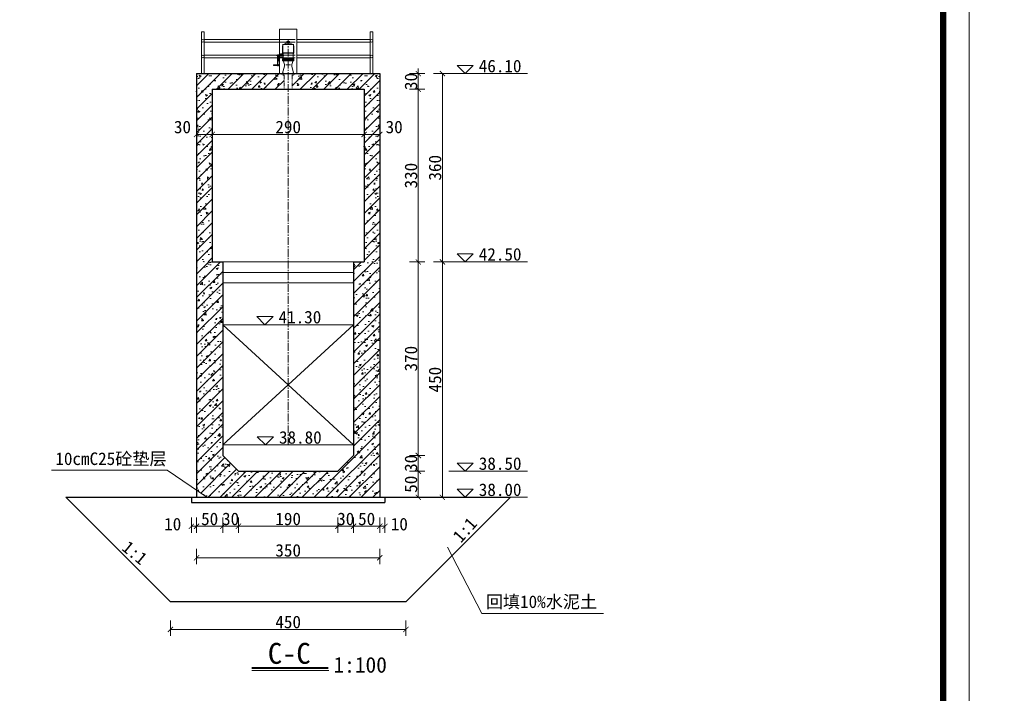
# Model space of a CAD drawing. Extents: x -13074 to 1448651, y 3648755 to 8081248.
# Tile 63 of 173: x 558989 to 559177, y 3858560 to 3858689. Entities that reach past the tile are written whole.
import ezdxf

# ---------------------------------------------------------------- set-up
doc = ezdxf.new("R2010")
doc.units = 0
doc.header["$PDMODE"] = 32
doc.header["$PDSIZE"] = 0.2
doc.linetypes.add('CENTER2', pattern=[1.125, 0.75, -0.125, 0.125, -0.125])
doc.linetypes.add('HIDDEN', pattern=[0.375, 0.25, -0.125])
doc.layers.get('0').update_dxf_attribs({"linetype": 'CONTINUOUS'})
doc.layers.get('Defpoints').update_dxf_attribs({"linetype": 'CONTINUOUS'})
for name, color, linetype, lineweight in [('0.09标注线', 3, 'CONTINUOUS', 9), ('0.13填充', 8, 'CONTINUOUS', 9), ('0.15红线', 1, 'CONTINUOUS', 15), ('0.30粗线', 7, 'CONTINUOUS', 30), ('SHEET', 1, 'CONTINUOUS', 15), ('文字', 7, 'CONTINUOUS', 15), ('新建路', 7, 'CONTINUOUS', 40), ('细实线', 3, 'CONTINUOUS', 20), ('细线', 7, 'CONTINUOUS', 15), ('虚线', 251, 'HIDDEN', 15)]:
    doc.layers.add(name, color=color, linetype=linetype, lineweight=lineweight)
doc.layers.add('PUB_DIM', color=3, linetype='CONTINUOUS')
doc.styles.add('-仿宋_GB2312', font='FangSong_GB2312.ttf')
doc.styles.add('TSSD_Dimension', font='tssdeng.shx', dxfattribs={"width": 0.7, "bigfont": '1hztxt.shx'})
doc.dimstyles.new('TSSD_100_100', dxfattribs={"dimtxt": 300, "dimasz": 100, "dimexe": 100, "dimexo": 250, "dimgap": 100, "dimtad": 1, "dimdec": 0, "dimzin": 0, "dimdsep": 46, "dimtxsty": 'TSSD_Dimension', "dimblk": 'ARCHTICK', "dimcen": 0, "dimdle": 100, "dimclrt": 7, "dimadec": 0, "dimazin": 0, "dimtfac": 1, "dimtdec": 0, "dimtix": 1, "dimtmove": 2, "dimatfit": 3, "dimfxl": 1, "dimtolj": 1, "dimtzin": 0, "dimarcsym": 0})
doc.dimstyles.new('zzzz STANDARD', dxfattribs={"dimtxt": 2.3, "dimasz": 1, "dimexe": 1.25, "dimexo": 1.5, "dimgap": 0.2, "dimtad": 1, "dimdec": 0, "dimlfac": 10, "dimzin": 0, "dimdsep": 46, "dimtxsty": '-仿宋_GB2312', "dimblk": 'ARCHTICK', "dimcen": 0.09, "dimadec": 0, "dimazin": 0, "dimtfac": 1, "dimtdec": 0, "dimtix": 1, "dimtmove": 2, "dimatfit": 3, "dimfxl": 1.7, "dimfxlon": 1, "dimtolj": 1, "dimtzin": 0, "dimlwd": 9, "dimlwe": 9, "dimarcsym": 0})

# ---------------------------------------------------------------- blocks, each defined once
blk = doc.blocks.new('_ARCHTICK')
at = {"color": 0, "linetype": 'ByBlock', "const_width": 0.15}
blk.add_lwpolyline([(-0.5, -0.5), (0.5, 0.5)], dxfattribs=at)
blk = doc.blocks.new('*D1944')
at = {"layer": 'Defpoints', "color": 0, "linetype": 'Continuous', "lineweight": 13}
for p in [(559028.15, 3858605.63), (559031.15, 3858602.63), (559031.15, 3858592.09)]:
    blk.add_point(p, dxfattribs=at)
at = {"layer": '新建路', "color": 0, "linetype": 'Continuous', "lineweight": 9}
for p, q in [((559028.15, 3858592.09), (559027.15, 3858592.09)), ((559028.15, 3858593.79), (559028.15, 3858590.84)), ((559028.15, 3858592.09), (559031.15, 3858592.09)), ((559031.15, 3858593.79), (559031.15, 3858590.84)), ((559031.15, 3858592.09), (559032.15, 3858592.09))]:
    blk.add_line(p, q, dxfattribs=at)
blk.add_blockref('_ARCHTICK', (559028.15, 3858592.09), dxfattribs=at)
at = {"layer": '新建路', "color": 0, "linetype": 'Continuous', "lineweight": 9, "rotation": 180}
blk.add_blockref('_ARCHTICK', (559031.15, 3858592.09), dxfattribs=at)
at = {"layer": '新建路', "color": 0, "linetype": 'Continuous', "lineweight": 13, "insert": (559029.65, 3858593.49), "char_height": 2.4, "attachment_point": 5, "style": '-仿宋_GB2312'}
blk.add_mtext('\\A1;30', dxfattribs=at)
blk = doc.blocks.new('*D1946')
at = {"layer": 'Defpoints', "color": 0, "linetype": 'Continuous', "lineweight": 13}
for p in [(559053.15, 3858605.63), (559050.15, 3858602.63), (559053.15, 3858592.09)]:
    blk.add_point(p, dxfattribs=at)
at = {"layer": '新建路', "color": 0, "linetype": 'Continuous', "lineweight": 9}
for p, q in [((559050.15, 3858592.09), (559049.15, 3858592.09)), ((559050.15, 3858593.79), (559050.15, 3858590.84)), ((559050.15, 3858592.09), (559053.15, 3858592.09)), ((559053.15, 3858593.79), (559053.15, 3858590.84)), ((559053.15, 3858592.09), (559054.15, 3858592.09))]:
    blk.add_line(p, q, dxfattribs=at)
blk.add_blockref('_ARCHTICK', (559050.15, 3858592.09), dxfattribs=at)
at = {"layer": '新建路', "color": 0, "linetype": 'Continuous', "lineweight": 9, "rotation": 180}
blk.add_blockref('_ARCHTICK', (559053.15, 3858592.09), dxfattribs=at)
at = {"layer": '新建路', "color": 0, "linetype": 'Continuous', "lineweight": 13, "insert": (559051.65, 3858593.49), "char_height": 2.4, "attachment_point": 5, "style": '-仿宋_GB2312'}
blk.add_mtext('\\A1;30', dxfattribs=at)
blk = doc.blocks.new('*D1948')
at = {"layer": 'Defpoints', "color": 0, "linetype": 'Continuous', "lineweight": 13}
for p in [(559023.15, 3858597.63), (559058.15, 3858597.63), (559023.15, 3858586.07)]:
    blk.add_point(p, dxfattribs=at)
at = {"layer": '新建路', "color": 0, "linetype": 'Continuous', "lineweight": 9}
for p, q in [((559023.15, 3858587.77), (559023.15, 3858584.82)), ((559058.15, 3858587.77), (559058.15, 3858584.82)), ((559058.15, 3858586.07), (559023.15, 3858586.07))]:
    blk.add_line(p, q, dxfattribs=at)
at = {"layer": '新建路', "color": 0, "linetype": 'Continuous', "lineweight": 9, "rotation": 180}
blk.add_blockref('_ARCHTICK', (559023.15, 3858586.07), dxfattribs=at)
at = {"layer": '新建路', "color": 0, "linetype": 'Continuous', "lineweight": 9}
blk.add_blockref('_ARCHTICK', (559058.15, 3858586.07), dxfattribs=at)
at = {"layer": '新建路', "color": 0, "linetype": 'Continuous', "lineweight": 13, "insert": (559040.65, 3858587.47), "char_height": 2.4, "attachment_point": 5, "style": '-仿宋_GB2312'}
blk.add_mtext('\\A1;350', dxfattribs=at)
blk = doc.blocks.new('*D1950')
at = {"layer": 'Defpoints', "color": 0, "linetype": 'Continuous', "lineweight": 13}
for p in [(559053.15, 3858605.63), (559065.52, 3858605.63), (559050.15, 3858602.63)]:
    blk.add_point(p, dxfattribs=at)
at = {"layer": '新建路', "color": 0, "linetype": 'Continuous', "lineweight": 9}
for p, q in [((559063.82, 3858605.63), (559066.77, 3858605.63)), ((559065.52, 3858605.63), (559065.52, 3858606.63)), ((559065.52, 3858602.63), (559065.52, 3858605.63)), ((559063.82, 3858602.63), (559066.77, 3858602.63)), ((559065.52, 3858602.63), (559065.52, 3858601.63))]:
    blk.add_line(p, q, dxfattribs=at)
for p, rotation in [((559065.52, 3858605.63), 270), ((559065.52, 3858602.63), 90)]:
    blk.add_blockref('_ARCHTICK', p, dxfattribs=dict(at, rotation=rotation))
at = {"layer": '新建路', "color": 0, "linetype": 'Continuous', "lineweight": 13, "insert": (559064.12, 3858604.13), "char_height": 2.4, "attachment_point": 5, "rotation": 90, "style": '-仿宋_GB2312'}
blk.add_mtext('\\A1;30', dxfattribs=at)
blk = doc.blocks.new('*D1952')
at = {"layer": 'Defpoints', "color": 0, "linetype": 'Continuous', "lineweight": 13}
for p in [(559058.15, 3858642.63), (559058.15, 3858597.63), (559070.12, 3858597.63)]:
    blk.add_point(p, dxfattribs=at)
at = {"layer": '新建路', "color": 0, "linetype": 'Continuous', "lineweight": 9}
for p, q in [((559068.42, 3858642.63), (559071.37, 3858642.63)), ((559070.12, 3858642.63), (559070.12, 3858597.63)), ((559068.42, 3858597.63), (559071.37, 3858597.63))]:
    blk.add_line(p, q, dxfattribs=at)
for p, rotation in [((559070.12, 3858642.63), 90), ((559070.12, 3858597.63), 270)]:
    blk.add_blockref('_ARCHTICK', p, dxfattribs=dict(at, rotation=rotation))
at = {"layer": '新建路', "color": 0, "linetype": 'Continuous', "lineweight": 13, "insert": (559068.72, 3858620.13), "char_height": 2.4, "attachment_point": 5, "rotation": 90, "style": '-仿宋_GB2312'}
blk.add_mtext('\\A1;450', dxfattribs=at)
blk = doc.blocks.new('*D1953')
at = {"layer": 'Defpoints', "color": 0, "linetype": 'Continuous', "lineweight": 13}
for p in [(559023.15, 3858597.63), (559022.15, 3858596.63), (559023.15, 3858592.09)]:
    blk.add_point(p, dxfattribs=at)
at = {"layer": '新建路', "color": 0, "linetype": 'Continuous', "lineweight": 9}
for p, q in [((559022.15, 3858593.79), (559022.15, 3858590.84)), ((559022.15, 3858592.09), (559023.15, 3858592.09)), ((559023.15, 3858593.79), (559023.15, 3858590.84))]:
    blk.add_line(p, q, dxfattribs=at)
at = {"layer": '新建路', "color": 0, "linetype": 'Continuous', "lineweight": 9, "rotation": 180}
blk.add_blockref('_ARCHTICK', (559022.15, 3858592.09), dxfattribs=at)
at = {"layer": '新建路', "color": 0, "linetype": 'Continuous', "lineweight": 9}
blk.add_blockref('_ARCHTICK', (559023.15, 3858592.09), dxfattribs=at)
at = {"layer": '新建路', "color": 0, "linetype": 'Continuous', "lineweight": 13, "insert": (559018.59, 3858592.49), "char_height": 2.4, "attachment_point": 5, "style": '-仿宋_GB2312'}
blk.add_mtext('\\A1;10', dxfattribs=at)
blk = doc.blocks.new('*D1954')
at = {"layer": 'Defpoints', "color": 0, "linetype": 'Continuous', "lineweight": 13}
for p in [(559058.15, 3858597.63), (559059.15, 3858597.63), (559059.15, 3858592.09)]:
    blk.add_point(p, dxfattribs=at)
at = {"layer": '新建路', "color": 0, "linetype": 'Continuous', "lineweight": 9}
for p, q in [((559058.15, 3858593.79), (559058.15, 3858590.84)), ((559058.15, 3858592.09), (559059.15, 3858592.09)), ((559059.15, 3858593.79), (559059.15, 3858590.84))]:
    blk.add_line(p, q, dxfattribs=at)
at = {"layer": '新建路', "color": 0, "linetype": 'Continuous', "lineweight": 9, "rotation": 180}
blk.add_blockref('_ARCHTICK', (559058.15, 3858592.09), dxfattribs=at)
at = {"layer": '新建路', "color": 0, "linetype": 'Continuous', "lineweight": 9}
blk.add_blockref('_ARCHTICK', (559059.15, 3858592.09), dxfattribs=at)
at = {"layer": '新建路', "color": 0, "linetype": 'Continuous', "lineweight": 13, "insert": (559061.89, 3858592.49), "char_height": 2.4, "attachment_point": 5, "style": '-仿宋_GB2312'}
blk.add_mtext('\\A1;10', dxfattribs=at)
blk = doc.blocks.new('jhl')
at = {"layer": '细线'}
for p, q in [((51325.3, 30119.2), (51290.6, 30119.2)), ((51291.1, 30120.6), (51291.1, 30089.9)), ((51291.5, 30119.2), (51303.1, 30123.2)), ((51303.1, 30123.2), (51312.7, 30123.2)), ((51304.9, 30128.6), (51304, 30127.6)), ((51304, 30127.6), (51311.8, 30127.6)), ((51304, 30123.2), (51304, 30127.6)), ((51304.9, 30128.6), (51310.9, 30128.6)), ((51304.9, 30123.2), (51304.9, 30127.6)), ((51310.9, 30128.6), (51311.8, 30127.6)), ((51310.9, 30127.6), (51310.9, 30123.2)), ((51311.8, 30127.6), (51311.8, 30123.2)), ((51324.3, 30119.2), (51312.7, 30123.2)), ((51315.5, 30122.2), (51315.8, 30123.2)), ((51315.8, 30123.2), (51317.7, 30122.5)), ((51315.9, 30122.1), (51316.2, 30123.1)), ((51317.4, 30122.6), (51317, 30121.7)), ((51317.7, 30122.5), (51317.4, 30121.6)), ((51324.7, 30120.6), (51324.7, 30089.9)), ((51289.6, 30094.4), (51289.6, 30092.6)), ((51326.2, 30093.4), (51289.6, 30093.4)), ((51289.6, 30069), (51289.6, 30073.9)), ((51289.6, 30073.9), (51326.2, 30073.9)), ((51326.2, 30070.9), (51289.6, 30070.9)), ((51290.8, 30091.5), (51325.1, 30091.5)), ((51290.8, 30074.9), (51290.8, 30066.9)), ((51292.4, 30091.5), (51292.4, 30073.9)), ((51321.2, 30083.9), (51345.2, 30083.9)), ((51323.4, 30091.5), (51323.4, 30073.9)), ((51323.4, 30089.7), (51332.1, 30089.7)), ((51323.4, 30087.4), (51337, 30087.4)), ((51323.4, 30080.4), (51337, 30080.4)), ((51323.4, 30077.7), (51332.1, 30077.7)), ((51325, 30074.9), (51325, 30066.9)), ((51326.2, 30094.4), (51326.2, 30092.6)), ((51326.2, 30073.9), (51326.2, 30069)), ((51332.1, 30089.7), (51337, 30087.4)), ((51332.1, 30089.7), (51332.1, 30087.4)), ((51332.1, 30080.4), (51332.1, 30077.7)), ((51332.1, 30077.7), (51337, 30080.4)), ((51337, 30087.4), (51337, 30080.4)), ((51341.9, 30086.2), (51337, 30086.2)), ((51338.6, 30081.7), (51337, 30081.7)), ((51338.6, 30081.7), (51338.6, 30083.7)), ((51338.6, 30081.7), (51338.6, 30068.9)), ((51339.9, 30083.7), (51339.9, 30068.9)), ((51341.9, 30081.7), (51339.9, 30081.7)), ((51341.9, 30086.2), (51341.9, 30051.7)), ((51296.2, 30050.4), (51290.4, 30028.3)), ((51325.1, 30067.9), (51290.8, 30067.9)), ((51293.1, 30066.6), (51295.5, 30059.4)), ((51300, 30054.9), (51315.8, 30054.9)), ((51319.6, 30050.4), (51325.5, 30028.3)), ((51322.7, 30066.6), (51320.3, 30059.4)), ((51338.6, 30068.9), (51340.5, 30060.9)), ((51341.9, 30056.2), (51339.7, 30056.2)), ((51339.7, 30056.2), (51339.7, 30051.7)), ((51341.9, 30051.7), (51339.7, 30051.7)), ((51339.9, 30068.9), (51341.9, 30060.5)), ((51340.5, 30060.9), (51340.5, 30056.2)), ((51354.8, 30055.1), (51341.9, 30055.1)), ((51354.8, 30052.9), (51341.9, 30052.9)), ((51344.1, 30055.1), (51344.1, 30052.9)), ((51344.8, 30055.1), (51344.8, 30052.9)), ((51354.8, 30055.1), (51354.8, 30052.9)), ((51287.3, 30025.6), (51287.3, 30023.5)), ((51288.4, 30026.7), (51327.4, 30026.7)), ((51292, 30029.4), (51292, 30020.9)), ((51323.8, 30029.4), (51323.8, 30020.9)), ((51328.5, 30025.6), (51328.5, 30023.5))]:
    blk.add_line(p, q, dxfattribs=at)
for centre, radius, start, end in [((51572, 30096.2), 282.4, 175.3154, 180.3692), ((51043.8, 30096.2), 282.4, 359.6308, 4.6846), ((51290.8, 30092.6), 1.12, 180, 270), ((51325.1, 30092.6), 1.12, 270, 0), ((51337.7, 30083.7), 0.938, 0, 90), ((51340.9, 30083.7), 0.938, 90, 180), ((51290.8, 30069), 1.12, 180, 270), ((51291.4, 30066), 1.88, 18.4349, 90), ((51277.8, 30053.5), 18.8, 350.3673, 18.4349), ((51338.1, 30053.5), 18.8, 161.5651, 189.6327), ((51324.4, 30066), 1.88, 90, 161.5651), ((51325.1, 30069), 1.12, 270, 0), ((51339.9, 30053.9), 2.27, 96.7496, 263.2504), ((51288.4, 30025.6), 1.12, 90, 180), ((51288.5, 30028.6), 1.88, 270, 350.3673), ((51327.3, 30028.6), 1.88, 189.6327, 270), ((51327.4, 30025.6), 1.12, 0, 90)]:
    blk.add_arc(centre, radius, start, end, dxfattribs=at)
blk = doc.blocks.new('*D1955')
at = {"layer": 'Defpoints', "color": 0, "linetype": 'Continuous', "lineweight": 13}
for p in [(559058.15, 3858678.63), (559055.15, 3858675.63), (559065.52, 3858675.63)]:
    blk.add_point(p, dxfattribs=at)
at = {"layer": '新建路', "color": 0, "linetype": 'Continuous', "lineweight": 9}
for p, q in [((559063.82, 3858678.63), (559066.77, 3858678.63)), ((559065.52, 3858678.63), (559065.52, 3858679.63)), ((559065.52, 3858678.63), (559065.52, 3858675.63)), ((559063.82, 3858675.63), (559066.77, 3858675.63)), ((559065.52, 3858675.63), (559065.52, 3858674.63))]:
    blk.add_line(p, q, dxfattribs=at)
for p, rotation in [((559065.52, 3858678.63), 270), ((559065.52, 3858675.63), 90)]:
    blk.add_blockref('_ARCHTICK', p, dxfattribs=dict(at, rotation=rotation))
at = {"layer": '新建路', "color": 0, "linetype": 'Continuous', "lineweight": 13, "insert": (559064.12, 3858677.13), "char_height": 2.4, "attachment_point": 5, "rotation": 90, "style": '-仿宋_GB2312'}
blk.add_mtext('\\A1;30', dxfattribs=at)
blk = doc.blocks.new('*D1956')
at = {"layer": 'Defpoints', "color": 0, "linetype": 'Continuous', "lineweight": 13}
for p in [(559055.15, 3858675.63), (559055.15, 3858642.63), (559065.52, 3858642.63)]:
    blk.add_point(p, dxfattribs=at)
at = {"layer": '新建路', "color": 0, "linetype": 'Continuous', "lineweight": 9}
for p, q in [((559063.82, 3858675.63), (559066.77, 3858675.63)), ((559065.52, 3858675.63), (559065.52, 3858642.63)), ((559063.82, 3858642.63), (559066.77, 3858642.63))]:
    blk.add_line(p, q, dxfattribs=at)
for p, rotation in [((559065.52, 3858675.63), 90), ((559065.52, 3858642.63), 270)]:
    blk.add_blockref('_ARCHTICK', p, dxfattribs=dict(at, rotation=rotation))
at = {"layer": '新建路', "color": 0, "linetype": 'Continuous', "lineweight": 13, "insert": (559064.12, 3858659.13), "char_height": 2.4, "attachment_point": 5, "rotation": 90, "style": '-仿宋_GB2312'}
blk.add_mtext('\\A1;330', dxfattribs=at)
blk = doc.blocks.new('*D1957')
at = {"layer": 'Defpoints', "color": 0, "linetype": 'Continuous', "lineweight": 13}
for p in [(559058.15, 3858678.63), (559055.15, 3858642.63), (559070.12, 3858642.63)]:
    blk.add_point(p, dxfattribs=at)
at = {"layer": '新建路', "color": 0, "linetype": 'Continuous', "lineweight": 9}
for p, q in [((559068.42, 3858678.63), (559071.37, 3858678.63)), ((559070.12, 3858678.63), (559070.12, 3858642.63)), ((559068.42, 3858642.63), (559071.37, 3858642.63))]:
    blk.add_line(p, q, dxfattribs=at)
for p, rotation in [((559070.12, 3858678.63), 90), ((559070.12, 3858642.63), 270)]:
    blk.add_blockref('_ARCHTICK', p, dxfattribs=dict(at, rotation=rotation))
at = {"layer": '新建路', "color": 0, "linetype": 'Continuous', "lineweight": 13, "insert": (559068.72, 3858660.63), "char_height": 2.4, "attachment_point": 5, "rotation": 90, "style": '-仿宋_GB2312'}
blk.add_mtext('\\A1;360', dxfattribs=at)
blk = doc.blocks.new('*D2093')
at = {"layer": 'Defpoints', "color": 0, "linetype": 'Continuous', "lineweight": 13}
for p in [(559023.15, 3858678.63, 0.66), (559026.15, 3858675.63, 0.66), (559026.15, 3858667.01)]:
    blk.add_point(p, dxfattribs=at)
at = {"layer": '新建路', "color": 0, "linetype": 'Continuous', "lineweight": 9}
for p, q in [((559023.15, 3858668.7), (559023.15, 3858665.76)), ((559026.15, 3858668.7), (559026.15, 3858665.76)), ((559023.15, 3858667.01), (559026.15, 3858667.01))]:
    blk.add_line(p, q, dxfattribs=at)
at = {"layer": '新建路', "color": 0, "linetype": 'Continuous', "lineweight": 9, "rotation": 180}
blk.add_blockref('_ARCHTICK', (559023.15, 3858667.01), dxfattribs=at)
at = {"layer": '新建路', "color": 0, "linetype": 'Continuous', "lineweight": 9}
blk.add_blockref('_ARCHTICK', (559026.15, 3858667.01), dxfattribs=at)
at = {"layer": '新建路', "color": 0, "linetype": 'Continuous', "lineweight": 13, "insert": (559020.45, 3858668.41), "char_height": 2.4, "attachment_point": 5, "style": '-仿宋_GB2312'}
blk.add_mtext('\\A1;30', dxfattribs=at)
blk = doc.blocks.new('*D2095')
at = {"layer": 'Defpoints', "color": 0, "linetype": 'Continuous', "lineweight": 13}
for p in [(559058.15, 3858678.63, 0.66), (559055.15, 3858675.63, 0.66), (559058.15, 3858667.01)]:
    blk.add_point(p, dxfattribs=at)
at = {"layer": '新建路', "color": 0, "linetype": 'Continuous', "lineweight": 9}
for p, q in [((559055.15, 3858668.7), (559055.15, 3858665.76)), ((559058.15, 3858668.7), (559058.15, 3858665.76)), ((559055.15, 3858667.01), (559058.15, 3858667.01))]:
    blk.add_line(p, q, dxfattribs=at)
at = {"layer": '新建路', "color": 0, "linetype": 'Continuous', "lineweight": 9, "rotation": 180}
blk.add_blockref('_ARCHTICK', (559055.15, 3858667.01), dxfattribs=at)
at = {"layer": '新建路', "color": 0, "linetype": 'Continuous', "lineweight": 9}
blk.add_blockref('_ARCHTICK', (559058.15, 3858667.01), dxfattribs=at)
at = {"layer": '新建路', "color": 0, "linetype": 'Continuous', "lineweight": 13, "insert": (559060.9, 3858668.41), "char_height": 2.4, "attachment_point": 5, "style": '-仿宋_GB2312'}
blk.add_mtext('\\A1;30', dxfattribs=at)
blk = doc.blocks.new('*D1656')
at = {"layer": 'Defpoints', "color": 0, "lineweight": 13}
for p in [(795706, 267581), (795535, 266220), (795733, 266164), (795134, 265865), (795134, 265865)]:
    blk.add_point(p, dxfattribs=at)
at = {"layer": 'PUB_DIM', "color": 0, "lineweight": -2}
blk.add_arc((795134, 265865), 536, 26.5651, 71.5651, dxfattribs=at)
at = {"layer": 'PUB_DIM', "color": 0, "lineweight": -2, "xscale": 100, "yscale": 100, "zscale": 100}
for p, rotation in [((795303, 266373), 161.5650511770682), ((795614, 266104), 296.5650511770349)]:
    blk.add_blockref('_ARCHTICK', p, dxfattribs=dict(at, rotation=rotation))
blk = doc.blocks.new('123')
at = {"layer": 'PUB_DIM', "color": 7}
dim = blk.add_angular_dim_2l(base=(795535.2, 266220.4), line1=((795732.5, 266163.8), (795133.8, 265864.5)), line2=((795133.8, 265864.5), (795706, 267580.9)), text=' ', dimstyle='TSSD_100_100', dxfattribs=at)
dim.commit()
dim.dimension.update_dxf_attribs({"geometry": '*D1656', "text_midpoint": (426562.1, 722353.3)})

msp = doc.modelspace()

# ---------------------------------------------------------------- hatches: boundary and pattern name
at = {"layer": '0.09标注线', "linetype": 'Continuous', "lineweight": 13}
h = msp.add_hatch(dxfattribs=at)
h.set_pattern_fill('ANSI31', color=256, scale=0.5, style=0)
h.set_pattern_definition([(45, (559023.1485, 3858642.6321), (-1.12253, 1.12253), [])])
edge = h.paths.add_edge_path()
edge.add_line((559039.898, 3858678.632), (559039.478, 3858678.632))
edge.add_ellipse((559039.478, 3858678.565), major_axis=(-0.0477, 0.0477), ratio=1, start_angle=-44.58775, end_angle=45)
edge.add_line((559039.411, 3858678.604), (559039.411, 3858678.565))
edge.add_ellipse((559039.478, 3858678.565), major_axis=(-0.0477, 0.0477), ratio=1, start_angle=-44.58775, end_angle=45, ccw=False)
edge.add_line((559039.439, 3858678.632), (559023.148, 3858678.632))
edge.add_line((559023.148, 3858678.632), (559023.148, 3858642.632))
edge.add_line((559023.148, 3858642.632), (559026.148, 3858642.632))
edge.add_line((559026.148, 3858642.632), (559026.148, 3858675.632))
edge.add_line((559026.148, 3858675.632), (559039.898, 3858675.632))
edge.add_line((559039.898, 3858675.632), (559039.898, 3858678.632))
h = msp.add_hatch(dxfattribs=at)
h.set_pattern_fill('AR-CONC', color=256, scale=0.02, style=0)
h.set_pattern_definition([(130, (559039.8985, 3858642.632), (-3.6437, -0.31878), [0.381, -4.191]), (185, (559039.8985, 3858642.632), (0.70486, 3.82113), [0.3048, -3.3528]), (79.549, (559039.595, 3858642.6055), (-2.93885, 3.50233), [0.3238, -3.5618]), (133.816, (559039.8985, 3858643.648), (-5.4216, -0.84085), [0.5715, -6.2865]), (83.364, (559039.4467, 3858643.578), (-4.7481, 4.9485), [0.4857, -5.3427]), (188.816, (559039.8985, 3858643.648), (-4.7481, 4.9485), [0.4572, -5.0292]), (159, (559039.3905, 3858643.394), (-3.0323, -2.0453), [0.381, -4.191]), (214, (559039.3905, 3858643.394), (-1.23604, 3.68376), [0.3048, -3.3528]), (108.549, (559039.1378, 3858643.2237), (-4.26833, 1.63846), [0.3238, -3.5618]), (142.5, (559039.8985, 3858642.6321), (-0.06177, 1.6911), [0, -3.31216, 0, -3.4036, 0, -3.3655]), (172.5, (559039.8985, 3858642.6321), (-1.33639, 2.00361), [0, -1.94056, 0, -3.23596, 0, -1.2827]), (212.5, (559041.0313, 3858642.6321), (-2.71181, -0.114575), [0, -1.27, 0, -3.9624, 0, -5.2578]), (222.5, (559041.5393, 3858642.632), (-2.96258, 0.50853), [0, -1.651, 0, -2.63144, 0, -3.7338])])
edge = h.paths.add_edge_path()
edge.add_line((559026.148, 3858675.632), (559026.148, 3858642.632))
edge.add_line((559026.148, 3858642.632), (559023.148, 3858642.632))
edge.add_line((559023.148, 3858642.632), (559023.148, 3858678.632))
edge.add_line((559023.148, 3858678.632), (559039.439, 3858678.632))
edge.add_ellipse((559039.478, 3858678.565), major_axis=(-0.0477, 0.0477), ratio=1, start_angle=-44.58774, end_angle=45, ccw=False)
edge.add_line((559039.478, 3858678.632), (559039.898, 3858678.632))
edge.add_line((559039.898, 3858678.632), (559039.898, 3858675.632))
edge.add_line((559039.898, 3858675.632), (559026.148, 3858675.632))
h = msp.add_hatch(dxfattribs=at)
h.set_pattern_fill('ANSI31', color=256, scale=0.5, style=0)
h.set_pattern_definition([(45, (559041.3985, 3858642.6321), (-1.12253, 1.12253), [])])
edge = h.paths.add_edge_path()
edge.add_line((559058.148, 3858678.632), (559041.858, 3858678.632))
edge.add_ellipse((559041.818, 3858678.565), major_axis=(0.0477, 0.0477), ratio=1, start_angle=315, end_angle=404.58774)
edge.add_ellipse((559041.812, 3858678.745), major_axis=(0.0795, 0.0795), ratio=1, start_angle=144.63272, end_angle=225)
edge.add_line((559041.812, 3858678.632), (559041.398, 3858678.632))
edge.add_line((559041.398, 3858678.632), (559041.398, 3858675.632))
edge.add_line((559041.398, 3858675.632), (559055.148, 3858675.632))
edge.add_line((559055.148, 3858675.632), (559055.148, 3858642.632))
edge.add_line((559055.148, 3858642.632), (559058.148, 3858642.632))
edge.add_line((559058.148, 3858642.632), (559058.148, 3858678.632))
h = msp.add_hatch(dxfattribs=at)
h.set_pattern_fill('AR-CONC', color=256, scale=0.02, style=0)
h.set_pattern_definition([(50, (559041.3985, 3858642.632), (3.6437, -0.31878), [0.381, -4.191]), (355, (559041.3985, 3858642.632), (-0.70486, 3.82113), [0.3048, -3.3528]), (100.451, (559041.702, 3858642.6055), (2.93885, 3.50233), [0.3238, -3.5618]), (46.184, (559041.3985, 3858643.648), (5.4216, -0.84085), [0.5715, -6.2865]), (96.636, (559041.8503, 3858643.578), (4.7481, 4.9485), [0.4857, -5.3427]), (351.184, (559041.3985, 3858643.648), (4.7481, 4.9485), [0.4572, -5.0292]), (21, (559041.9065, 3858643.394), (3.0323, -2.0453), [0.381, -4.191]), (326, (559041.9065, 3858643.394), (1.23604, 3.68376), [0.3048, -3.3528]), (71.451, (559042.1592, 3858643.2237), (4.26833, 1.63846), [0.3238, -3.5618]), (37.5, (559041.3985, 3858642.6321), (0.06177, 1.6911), [0, -3.31216, 0, -3.4036, 0, -3.3655]), (7.5, (559041.3985, 3858642.6321), (1.33639, 2.00361), [0, -1.94056, 0, -3.23596, 0, -1.2827]), (327.5, (559040.2656, 3858642.6321), (2.71181, -0.114575), [0, -1.27, 0, -3.9624, 0, -5.2578]), (317.5, (559039.7576, 3858642.632), (2.96258, 0.50853), [0, -1.651, 0, -2.63144, 0, -3.7338])])
edge = h.paths.add_edge_path()
edge.add_line((559055.148, 3858675.632), (559055.148, 3858642.632))
edge.add_line((559055.148, 3858642.632), (559058.148, 3858642.632))
edge.add_line((559058.148, 3858642.632), (559058.148, 3858678.632))
edge.add_line((559058.148, 3858678.632), (559041.858, 3858678.632))
edge.add_ellipse((559041.818, 3858678.565), major_axis=(0.0477, 0.0477), ratio=1, start_angle=315, end_angle=404.58774)
edge.add_line((559041.819, 3858678.632), (559041.398, 3858678.632))
edge.add_line((559041.398, 3858678.632), (559041.398, 3858675.632))
edge.add_line((559041.398, 3858675.632), (559055.148, 3858675.632))
h = msp.add_hatch(dxfattribs=at)
h.set_pattern_fill('ANSI31', color=256, scale=0.5, style=0)
h.set_pattern_definition([(45, (559023.1485, 3858597.6322), (-1.12253, 1.12253), [])])
h.paths.add_polyline_path([(559058.148, 3858642.632), (559053.148, 3858642.632), (559053.148, 3858605.632), (559050.148, 3858602.632), (559031.148, 3858602.632), (559028.148, 3858605.632), (559028.148, 3858642.632), (559023.148, 3858642.632), (559023.148, 3858598.954), (559025.082, 3858597.632), (559058.148, 3858597.632)])
h = msp.add_hatch(dxfattribs=at)
h.set_pattern_fill('AR-CONC', color=256, scale=0.02, style=0)
h.set_pattern_definition([(50, (559023.1485, 3858597.6322), (3.6437, -0.31878), [0.381, -4.191]), (355, (559023.1485, 3858597.6322), (-0.70486, 3.82113), [0.3048, -3.3528]), (100.451, (559023.452, 3858597.6057), (2.93885, 3.50233), [0.3238, -3.5618]), (46.184, (559023.1485, 3858598.6482), (5.42158, -0.84085), [0.5715, -6.2865]), (96.636, (559023.6003, 3858598.578), (4.7481, 4.9485), [0.4857, -5.3427]), (351.184, (559023.1485, 3858598.648), (4.7481, 4.9485), [0.4572, -5.0292]), (21, (559023.6565, 3858598.3942), (3.0323, -2.04531), [0.381, -4.191]), (326, (559023.6565, 3858598.3942), (1.23604, 3.68376), [0.3048, -3.3528]), (71.4514, (559023.9092, 3858598.2238), (4.26833, 1.63846), [0.3238, -3.5618]), (37.5, (559023.1485, 3858597.6322), (0.061772, 1.6911), [0, -3.31216, 0, -3.4036, 0, -3.3655]), (7.5, (559023.1485, 3858597.6322), (1.336393, 2.00361), [0, -1.94056, 0, -3.23596, 0, -1.2827]), (327.5, (559022.0156, 3858597.6322), (2.711812, -0.114575), [0, -1.27, 0, -3.9624, 0, -5.2578]), (317.5, (559021.5076, 3858597.6322), (2.96258, 0.50853), [0, -1.651, 0, -2.63144, 0, -3.7338])])
h.paths.add_polyline_path([(559058.148, 3858642.632), (559053.148, 3858642.632), (559053.148, 3858605.632), (559050.148, 3858602.632), (559031.148, 3858602.632), (559028.148, 3858605.632), (559028.148, 3858642.632), (559023.148, 3858642.632), (559023.148, 3858598.954), (559025.082, 3858597.632), (559058.148, 3858597.632)])

# ---------------------------------------------------------------- linework, layer by layer
for p, q in [((559038.976, 3858678.632, 0.656), (559038.976, 3858687.099, 0.656)), ((559042.321, 3858687.099, 0.656), (559038.976, 3858687.099, 0.656)), ((559042.321, 3858678.632, 0.656), (559042.321, 3858687.099, 0.656)), ((559053.148, 3858642.632, 0.656), (559028.148, 3858642.632, 0.656)), ((559028.148, 3858640.632, 0.656), (559053.148, 3858640.632, 0.656)), ((559028.148, 3858638.632, 0.656), (559053.148, 3858638.632, 0.656)), ((559053.148, 3858630.632, 0.656), (559028.148, 3858607.632, 0.656)), ((559028.148, 3858630.632, 0.656), (559053.148, 3858607.632, 0.656)), ((559053.148, 3858630.632, 0.656), (559028.148, 3858630.632, 0.656)), ((559053.148, 3858607.632, 0.656), (559028.148, 3858607.631, 0.656)), ((559028.148, 3858607.632, 0.656), (559053.148, 3858607.632, 0.656)), ((559025.082, 3858597.632, 1.311), (559017.53, 3858602.797, 1.311)), ((559071.075, 3858588.115, 0.656), (559077.66, 3858575.448, 0.656))]:
    msp.add_line(p, q, dxfattribs=at)
at = {"layer": '0.09标注线'}
for p, q in [((559072.928, 3858680.171, 1.311), (559074.467, 3858678.632, 1.311)), ((559072.928, 3858680.171, 1.311), (559076.005, 3858680.171, 1.311)), ((559074.467, 3858678.632, 1.311), (559076.005, 3858680.171, 1.311)), ((559072.928, 3858644.171, 1.311), (559074.467, 3858642.632, 1.311)), ((559072.928, 3858644.171, 1.311), (559076.005, 3858644.171, 1.311)), ((559074.467, 3858642.632, 1.311), (559076.005, 3858644.171, 1.311)), ((559034.677, 3858632.171, 1.32), (559036.216, 3858630.632, 1.32)), ((559034.677, 3858632.171, 1.32), (559037.754, 3858632.171, 1.32)), ((559036.216, 3858630.632, 1.32), (559037.754, 3858632.171, 1.32)), ((559034.754, 3858609.171, 1.392), (559036.293, 3858607.632, 1.392)), ((559034.754, 3858609.171, 1.392), (559037.832, 3858609.171, 1.392)), ((559036.293, 3858607.632, 1.392), (559037.832, 3858609.171, 1.392)), ((559072.928, 3858604.171, 1.311), (559074.467, 3858602.632, 1.311)), ((559072.928, 3858604.171, 1.311), (559076.005, 3858604.171, 1.311)), ((559074.467, 3858602.632, 1.311), (559076.005, 3858604.171, 1.311)), ((559072.928, 3858599.171, 1.311), (559074.467, 3858597.632, 1.311)), ((559072.928, 3858599.171, 1.311), (559076.005, 3858599.171, 1.311)), ((559074.467, 3858597.632, 1.311), (559076.005, 3858599.171, 1.311))]:
    msp.add_line(p, q, dxfattribs=at)
at = {"layer": '0.09标注线', "color": 3, "lineweight": 9}
msp.add_line((559017.53, 3858602.797, 1.311), (558995.421, 3858602.797, 1.311), dxfattribs=at)
at = {"layer": '0.09标注线', "color": 3, "lineweight": 13}
msp.add_line((559100.924, 3858575.448, 0.656), (559077.66, 3858575.448, 0.656), dxfattribs=at)
at = {"layer": '0.13填充', "ltscale": 0.005}
msp.add_line((559033.681, 3858564.528, 1.311), (559048.412, 3858564.528, 1.311), dxfattribs=at)
at = {"layer": '0.13填充', "lineweight": 40, "ltscale": 0.005}
msp.add_line((559033.737, 3858565.058, 1.311), (559048.278, 3858565.058, 1.311), dxfattribs=at)
at = {"layer": '0.15红线'}
for p, q in [((559024.085, 3858678.632, 0.656), (559024.085, 3858686.632, 0.656)), ((559024.585, 3858686.632, 0.656), (559024.085, 3858686.632, 0.656)), ((559024.585, 3858678.632, 0.656), (559024.585, 3858686.632, 0.656)), ((559056.313, 3858678.632, 0.656), (559056.313, 3858686.632, 0.656)), ((559056.313, 3858686.632, 0.656), (559056.813, 3858686.632, 0.656)), ((559056.813, 3858678.632, 0.656), (559056.813, 3858686.632, 0.656)), ((559038.976, 3858685.154, 0.656), (559024.585, 3858685.154, 0.656)), ((559038.976, 3858684.654, 0.656), (559024.585, 3858684.654, 0.656)), ((559056.313, 3858685.154, 0.656), (559042.321, 3858685.154, 0.656)), ((559056.313, 3858684.654, 0.656), (559042.321, 3858684.654, 0.656)), ((559038.976, 3858682.142, 0.656), (559024.585, 3858682.142, 0.656)), ((559038.976, 3858681.642, 0.656), (559024.585, 3858681.642, 0.656)), ((559056.313, 3858682.142, 0.656), (559042.321, 3858682.142, 0.656)), ((559056.313, 3858681.642, 0.656), (559042.321, 3858681.642, 0.656))]:
    msp.add_line(p, q, dxfattribs=at)
for centre in [(559024.335, 3858684.904, 0.656), (559056.563, 3858684.904, 0.656), (559024.335, 3858681.892, 0.656), (559056.563, 3858681.892, 0.656)]:
    msp.add_circle(centre, 0.25, dxfattribs=at)
at = {"layer": '0.30粗线'}
for p, q in [((559023.148, 3858678.632, 0.656), (559023.148, 3858597.632, 0.656)), ((559023.148, 3858678.632, 0.656), (559058.148, 3858678.632, 0.656)), ((559058.148, 3858678.632, 0.656), (559058.148, 3858597.632, 0.656)), ((559026.148, 3858675.632, 0.656), (559055.148, 3858675.632, 0.656)), ((559026.148, 3858675.632, 0.656), (559026.148, 3858642.632, 0.656)), ((559055.148, 3858675.632, 0.656), (559055.148, 3858642.632, 0.656)), ((559026.148, 3858642.632, 0.656), (559028.148, 3858642.632, 0.656)), ((559028.148, 3858642.632, 0.656), (559028.148, 3858605.632, 0.656)), ((559053.148, 3858642.632, 0.656), (559055.148, 3858642.632, 0.656)), ((559053.148, 3858642.632, 0.656), (559053.148, 3858605.632, 0.656)), ((559028.148, 3858605.632, 0.656), (559031.148, 3858602.632, 0.656)), ((559050.148, 3858602.632, 0.656), (559053.148, 3858605.632, 0.656)), ((559031.148, 3858602.632, 0.656), (559050.148, 3858602.632, 0.656)), ((558998.148, 3858597.632, 0.656), (559083.148, 3858597.632, 0.656)), ((558998.148, 3858597.632, 0.656), (559018.148, 3858577.632, 0.656)), ((559022.148, 3858597.632, 0.656), (559022.148, 3858596.632, 0.656)), ((559059.148, 3858597.632, 0.656), (559059.148, 3858596.632, 0.656)), ((559083.148, 3858597.632, 0.656), (559063.148, 3858577.632, 0.656)), ((559022.148, 3858596.632, 0.656), (559059.148, 3858596.632, 0.656)), ((559063.148, 3858577.632, 0.656), (559018.148, 3858577.632, 0.656))]:
    msp.add_line(p, q, dxfattribs=at)
at = {"layer": 'SHEET', "color": 7}
msp.add_lwpolyline([(559170.797, 3858485.489), (558750.798, 3858485.489), (558750.798, 3858782.489), (559170.797, 3858782.489)], close=True, dxfattribs=at)
at = {"layer": 'SHEET', "color": 7, "const_width": 1.2}
msp.add_lwpolyline([(558775.797, 3858777.489), (559165.797, 3858777.489), (559165.797, 3858490.489), (558775.797, 3858490.489)], close=True, dxfattribs=at)
at = {"layer": '新建路', "color": 3, "linetype": 'Continuous', "lineweight": 13}
for p, q in [((559086.396, 3858678.632, 1.311), (559071.371, 3858678.632, 1.311)), ((559086.396, 3858642.632, 1.311), (559071.371, 3858642.632, 1.311)), ((559086.396, 3858602.632, 1.311), (559071.371, 3858602.632, 1.311)), ((559086.396, 3858597.632, 1.311), (559071.371, 3858597.632, 1.311))]:
    msp.add_line(p, q, dxfattribs=at)
at = {"layer": '细实线', "color": 1, "linetype": 'CENTER2', "lineweight": 13, "ltscale": 4}
for p, q in [((559038.976, 3858685.154, 0.656), (559042.321, 3858685.154, 0.656)), ((559038.976, 3858685.154, 0.656), (559042.321, 3858685.154, 0.656)), ((559038.976, 3858684.654, 0.656), (559042.321, 3858684.654, 0.656)), ((559038.976, 3858684.654, 0.656), (559042.321, 3858684.654, 0.656)), ((559038.976, 3858682.142, 0.656), (559042.321, 3858682.142, 0.656)), ((559038.976, 3858682.142, 0.656), (559042.321, 3858682.142, 0.656)), ((559038.976, 3858681.642, 0.656), (559042.321, 3858681.642, 0.656)), ((559038.976, 3858681.642, 0.656), (559042.321, 3858681.642, 0.656))]:
    msp.add_line(p, q, dxfattribs=at)
at = {"layer": '细实线', "color": 1, "linetype": 'CENTER2', "lineweight": 13, "ltscale": 2}
msp.add_line((559040.648, 3858607.632, 0.656), (559040.648, 3858685.154, 0.656), dxfattribs=at)
at = {"layer": '虚线', "color": 8, "lineweight": 15, "ltscale": 0.003}
for p, q in [((559039.898, 3858675.632, 0.656), (559039.898, 3858678.632, 0.656)), ((559041.398, 3858675.632, 0.656), (559041.398, 3858678.632, 0.656))]:
    msp.add_line(p, q, dxfattribs=at)

# ---------------------------------------------------------------- block references
at = {"linetype": 'Continuous', "lineweight": 13, "xscale": 0.01000000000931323, "yscale": 0.009999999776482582, "zscale": 0.01}
msp.add_blockref('123', (552983.124, 3855442.078), dxfattribs=at)
at = {"layer": '0.15红线', "xscale": -0.06000000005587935, "yscale": 0.06000000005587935, "zscale": 0.06000000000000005}
msp.add_blockref('jhl', (562119.123, 3856877.029, 0.656), dxfattribs=at)

# ---------------------------------------------------------------- texts
at = {"layer": '0.09标注线', "attachment_point": 1, "style": '-仿宋_GB2312'}
for s, insert, char_height, width in [('46.10', (559077.068, 3858681.283, 1.311), 2.4, 12.60969), ('42.50', (559077.068, 3858645.283, 1.311), 2.4, 12.60969), ('41.30', (559038.817, 3858633.283, 1.32), 2.4, 12.60969), ('38.80', (559038.895, 3858610.283, 1.392), 2.4, 12.60969), ('10cmC25砼垫层', (558996.171, 3858606.205, 1.311), 2.3999, 26.28745), ('38.50', (559077.068, 3858605.283, 1.311), 2.4, 12.60969), ('38.00', (559077.068, 3858600.283, 1.311), 2.4, 12.60969), ('回填10%水泥土', (559078.411, 3858578.869, 0.656), 2.4, 29.59531)]:
    msp.add_mtext(s, dxfattribs=dict(at, insert=insert, char_height=char_height, width=width))
at = {"layer": '0.09标注线', "char_height": 2.4, "width": 29.59531, "attachment_point": 1, "style": '-仿宋_GB2312'}
for insert, rotation in [((559071.874, 3858590.379, 0.656), 48.38432), ((559010.208, 3858589.524, 0.656), 320.64739)]:
    msp.add_mtext('1:1', dxfattribs=dict(at, insert=insert, rotation=rotation))
at = {"layer": '文字', "color": 7, "attachment_point": 1, "style": '-仿宋_GB2312'}
for s, insert, char_height, width in [('C-C', (559036.775, 3858569.795, 1.311), 4, 38.01372), ('1:100', (559049.308, 3858567.106, 1.311), 3, 10.28955)]:
    msp.add_mtext(s, dxfattribs=dict(at, insert=insert, char_height=char_height, width=width))

# ---------------------------------------------------------------- dimensions: what is measured, and where the dimension line sits
at = {"layer": '新建路', "color": 3, "linetype": 'Continuous', "lineweight": 13}
for base, p1, p2, picture, middle in [((559026.148, 3858667.006, 0.656), (559023.148, 3858678.632, 1.311), (559026.148, 3858675.632, 1.311), '*D2093', (559020.454, 3858668.406, 0.656)), ((559058.148, 3858667.006, 0.656), (559055.148, 3858675.632, 1.311), (559058.148, 3858678.632, 1.311), '*D2095', (559060.899, 3858668.406, 0.656)), ((559023.148, 3858592.086, 1.311), (559022.148, 3858596.632, 1.311), (559023.148, 3858597.632, 1.311), '*D1953', (559018.587, 3858592.486, 1.311)), ((559059.148, 3858592.086, 1.311), (559058.148, 3858597.632, 1.311), (559059.148, 3858597.632, 1.311), '*D1954', (559061.886, 3858592.486, 1.311))]:
    dim = msp.add_linear_dim(base=base, p1=p1, p2=p2, dimstyle='zzzz STANDARD', override={"dimtxt": 2.4, "dimexo": 2}, dxfattribs=at)
    dim.commit()
    dim.dimension.update_dxf_attribs({"geometry": picture, "text_midpoint": middle, "dimtype": 160})
for base, p1, p2, picture, middle in [((559065.52, 3858675.632, 1.311), (559058.148, 3858678.632, 1.311), (559055.148, 3858675.632, 1.311), '*D1955', (559064.12, 3858677.132, 1.311)), ((559070.121, 3858642.632, 1.311), (559058.148, 3858678.632, 1.311), (559055.148, 3858642.632, 1.311), '*D1957', (559068.721, 3858660.632, 1.311)), ((559065.52, 3858642.632, 1.311), (559055.148, 3858675.632, 1.311), (559055.148, 3858642.632, 1.311), '*D1956', (559064.12, 3858659.132, 1.311)), ((559070.121, 3858597.632, 1.311), (559058.148, 3858642.632, 1.311), (559058.148, 3858597.632, 1.311), '*D1952', (559068.721, 3858620.132, 1.311)), ((559065.52, 3858605.632, 1.311), (559050.148, 3858602.632, 1.311), (559053.148, 3858605.632, 1.311), '*D1950', (559064.12, 3858604.132, 1.311))]:
    dim = msp.add_linear_dim(base=base, p1=p1, p2=p2, angle=90, dimstyle='zzzz STANDARD', override={"dimtxt": 2.4, "dimexo": 2}, dxfattribs=at)
    dim.commit()
    dim.dimension.update_dxf_attribs({"geometry": picture, "text_midpoint": middle})
for base, p1, p2 in [((559055.148, 3858667.006, 0.656), (559026.148, 3858675.632, 1.311), (559055.148, 3858675.632, 1.311)), ((559028.148, 3858592.086, 1.311), (559023.148, 3858597.632, 1.311), (559028.148, 3858605.632, 1.311)), ((559058.148, 3858592.086, 1.311), (559053.148, 3858605.632, 1.311), (559058.148, 3858598.632, 1.311)), ((559050.148, 3858592.086, 1.311), (559031.148, 3858602.632, 1.311), (559050.148, 3858602.632, 1.311)), ((559063.148, 3858572.377, 0.656), (559018.148, 3858577.632, 0.656), (559063.148, 3858577.632, 0.656))]:
    msp.add_linear_dim(base=base, p1=p1, p2=p2, dimstyle='zzzz STANDARD', override={"dimtxt": 2.4, "dimexo": 2}, dxfattribs=at).render()
for base, p1, p2 in [((559065.52, 3858642.632, 1.311), (559053.148, 3858605.632, 1.311), (559058.148, 3858642.632, 1.311)), ((559065.52, 3858602.632, 1.311), (559058.148, 3858597.632, 1.311), (559050.148, 3858602.632, 1.311))]:
    msp.add_linear_dim(base=base, p1=p1, p2=p2, angle=90, dimstyle='zzzz STANDARD', override={"dimtxt": 2.4, "dimexo": 2}, dxfattribs=at).render()
for base, p1, p2, picture, middle in [((559031.148, 3858592.086, 1.311), (559028.148, 3858605.632, 1.311), (559031.148, 3858602.632, 1.311), '*D1944', (559029.648, 3858593.486, 1.311)), ((559053.148, 3858592.086, 1.311), (559050.148, 3858602.632, 1.311), (559053.148, 3858605.632, 1.311), '*D1946', (559051.648, 3858593.486, 1.311)), ((559023.148, 3858586.067, 1.311), (559058.148, 3858597.632, 1.311), (559023.148, 3858597.632, 1.311), '*D1948', (559040.648, 3858587.467, 1.311))]:
    dim = msp.add_linear_dim(base=base, p1=p1, p2=p2, dimstyle='zzzz STANDARD', override={"dimtxt": 2.4, "dimexo": 2}, dxfattribs=at)
    dim.commit()
    dim.dimension.update_dxf_attribs({"geometry": picture, "text_midpoint": middle})

doc.saveas('drawing.dxf')
